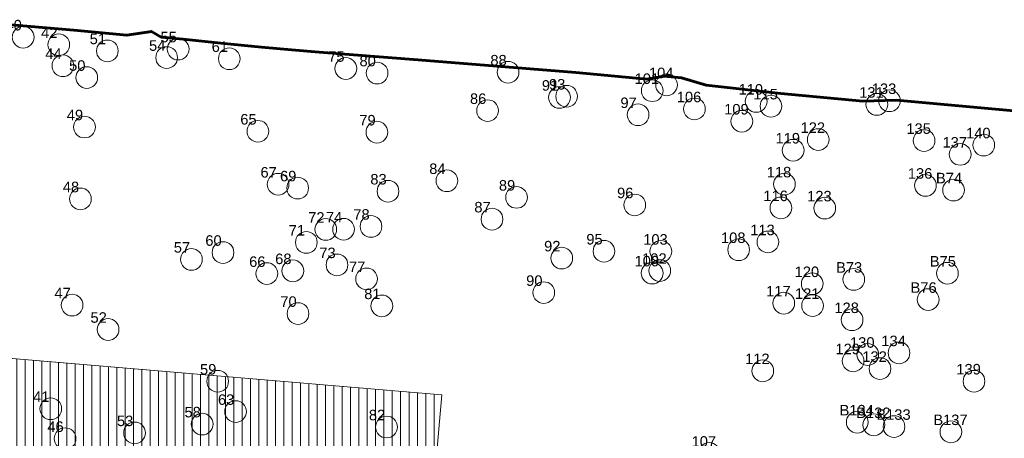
# Model space of a CAD drawing. Header units: metres. Extents: x 179483 to 180084, y 582739 to 582904.
# Tile 33 of 205: x 179596 to 179708, y 582850 to 582898. Entities that reach past the tile are written whole.
import ezdxf

# ---------------------------------------------------------------- set-up
doc = ezdxf.new("R2010")
doc.units = ezdxf.units.M
doc.layers.get('0').update_dxf_attribs({"linetype": 'CONTINUOUS', "lineweight": 9})
for name, color, linetype, lineweight in [('TA - NIET_INGEMETEN', 4, 'CONTINUOUS', 18), ('TA - OPSPORINGSGEBIED', 5, 'CONTINUOUS', 60), ('TA - VERDACHT_OBJECT', 1, 'CONTINUOUS', 18), ('TA - VRIJGEGEVEN TOT 4M-MV', 3, 'CONTINUOUS', 18)]:
    doc.layers.add(name, color=color, linetype=linetype, lineweight=lineweight)
doc.layers.add('TA - VERDACHT OBJECT BENADERD', color=3, linetype='CONTINUOUS')
doc.styles.get("Standard").update_dxf_attribs({"font": 'arial.ttf'})

# ---------------------------------------------------------------- blocks, each defined once
blk = doc.blocks.new('Object')
at = {"lineweight": 20}
blk.add_circle((0, 0), 1.24, dxfattribs=at)
at = {"color": 7}
blk.add_attdef('1', (-2.48, 0.77), '', height=1.2, dxfattribs=at)

msp = doc.modelspace()

# ---------------------------------------------------------------- hatches: boundary and pattern name
at = {"layer": 'TA - NIET_INGEMETEN', "lineweight": 9}
h = msp.add_hatch(dxfattribs=at)
h.set_pattern_fill('ANSI31', color=256, scale=0.3, angle=45, style=0)
h.paths.add_polyline_path([(179510.53, 582871.34), (179502.27, 582871.8), (179501.81, 582870.37), (179501.64, 582869.83), (179502.04, 582869.5), (179501.91, 582867.14), (179499.93, 582867.31), (179499.17, 582857.13), (179499.61, 582857.11), (179499.02, 582849.85), (179497.06, 582825.65), (179496.26, 582815.83), (179537.92, 582812.32), (179577.46, 582808.99), (179639.82, 582803.74), (179644.3, 582855.14), (179547.58, 582863.29), (179541.17, 582863.83), (179541.4, 582867.53), (179539.2, 582867.8), (179539.2, 582868.29), (179538.61, 582868.32), (179538.64, 582868.85), (179535.2, 582869.13), (179529.39, 582869.63), (179526.17, 582869.87), (179524.9, 582869.95), (179520.68, 582870.38), (179516.5, 582870.75), (179511.35, 582871.18)])

# ---------------------------------------------------------------- linework, layer by layer
msp.add_lwpolyline([(179547.58, 582863.29), (179644.3, 582855.14), (179639.82, 582803.74), (179577.46, 582808.99)], dxfattribs=at)
at = {"layer": 'TA - OPSPORINGSGEBIED', "linetype": 'ByBlock'}
msp.add_lwpolyline([(179590.65, 582897.75), (179602.28, 582896.75), (179608.33, 582896.18), (179611.15, 582896.62), (179612.28, 582895.96), (179614.79, 582895.72), (179619.06, 582895.29), (179622.54, 582894.95), (179623.72, 582894.83), (179627.12, 582894.53), (179630.3, 582894.24), (179641.55, 582893.39), (179659.57, 582891.92), (179667.69, 582891.17), (179669.67, 582891.51), (179671.64, 582891.32), (179674.46, 582890.48), (179682.99, 582889.51), (179692.36, 582888.66), (179696.19, 582888.75), (179711.67, 582887.37)], dxfattribs=at)
at = {"layer": 'TA - VRIJGEGEVEN TOT 4M-MV'}
for points in [[(179711.67, 582887.37), (179696.19, 582888.75), (179692.36, 582888.66), (179682.99, 582889.51), (179674.46, 582890.48), (179671.64, 582891.32), (179669.67, 582891.51), (179667.69, 582891.17), (179659.57, 582891.92), (179641.55, 582893.39), (179630.3, 582894.24), (179627.12, 582894.53), (179623.72, 582894.83), (179622.54, 582894.95), (179619.06, 582895.29), (179614.79, 582895.72), (179612.28, 582895.96), (179611.15, 582896.62), (179608.33, 582896.18), (179602.28, 582896.75), (179590.65, 582897.75)], [(179552.01, 582862.92), (179644.3, 582855.14), (179639.82, 582803.74), (179531, 582812.91)]]:
    msp.add_lwpolyline(points, dxfattribs=at)

# ---------------------------------------------------------------- block references
at = {"layer": 'TA - VERDACHT OBJECT BENADERD', "linetype": 'ByBlock'}
for p, values in [((179596.51, 582895.96), {'1': ' 40'}), ((179600.58, 582895.1), {'1': ' 42'}), ((179606.12, 582894.39), {'1': ' 51'}), ((179614.2, 582894.6), {'1': ' 55'}), ((179612.89, 582893.63), {'1': ' 54'}), ((179620.04, 582893.5), {'1': ' 61'}), ((179601.05, 582892.7), {'1': ' 44'}), ((179633.34, 582892.38), {'1': ' 75'}), ((179636.91, 582891.86), {'1': ' 80'}), ((179651.85, 582891.96), {'1': ' 88'}), ((179603.77, 582891.35), {'1': ' 50'}), ((179668.31, 582889.85), {'1': ' 101'}), ((179669.95, 582890.51), {'1': ' 104'}), ((179657.72, 582889.08), {'1': ' 91'}), ((179658.54, 582889.21), {'1': ' 93'}), ((179680.17, 582888.63), {'1': ' 110'}), ((179695.38, 582888.7), {'1': ' 133'}), ((179649.52, 582887.57), {'1': ' 86'}), ((179673.12, 582887.76), {'1': ' 106'}), ((179681.86, 582888.08), {'1': ' 115'}), ((179693.94, 582888.28), {'1': ' 131'}), ((179666.69, 582887.1), {'1': ' 97'}), ((179678.53, 582886.36), {'1': ' 109'}), ((179603.51, 582885.7), {'1': ' 49'}), ((179623.31, 582885.21), {'1': ' 65'}), ((179636.89, 582885.11), {'1': ' 79'}), ((179687.25, 582884.26), {'1': ' 122'}), ((179699.33, 582884.15), {'1': ' 135'}), ((179684.39, 582883.05), {'1': ' 119'}), ((179706.14, 582883.64), {'1': ' 140'}), ((179703.45, 582882.58), {'1': ' 137'}), ((179644.87, 582879.57), {'1': ' 84'}), ((179625.61, 582879.16), {'1': ' 67'}), ((179627.84, 582878.73), {'1': ' 69'}), ((179683.39, 582879.18), {'1': ' 118'}), ((179699.49, 582879.03), {'1': ' 136'}), ((179702.7, 582878.5), {'1': ' B74'}), ((179603.05, 582877.49), {'1': ' 48'}), ((179638.15, 582878.37), {'1': ' 83'}), ((179652.82, 582877.67), {'1': ' 89'}), ((179666.31, 582876.8), {'1': ' 96'}), ((179683, 582876.47), {'1': ' 116'}), ((179688, 582876.44), {'1': ' 123'}), ((179650.02, 582875.18), {'1': ' 87'}), ((179631.05, 582874.01), {'1': ' 72'}), ((179633.08, 582874.03), {'1': ' 74'}), ((179636.21, 582874.35), {'1': ' 78'}), ((179628.83, 582872.53), {'1': ' 71'}), ((179678.17, 582871.69), {'1': ' 108'}), ((179681.51, 582872.58), {'1': ' 113'}), ((179615.72, 582870.59), {'1': ' 57'}), ((179619.32, 582871.37), {'1': ' 60'}), ((179657.98, 582870.73), {'1': ' 92'}), ((179662.8, 582871.52), {'1': ' 95'}), ((179669.29, 582871.5), {'1': ' 103'}), ((179632.33, 582869.96), {'1': ' 73'}), ((179624.32, 582868.96), {'1': ' 66'}), ((179627.29, 582869.28), {'1': ' 68'}), ((179635.71, 582868.36), {'1': ' 77'}), ((179668.3, 582869.02), {'1': ' 100'}), ((179669.17, 582869.31), {'1': ' 102'}), ((179691.3, 582868.3), {'1': ' B73'}), ((179702, 582869), {'1': ' B75'}), ((179686.57, 582867.8), {'1': ' 120'}), ((179655.93, 582866.79), {'1': ' 90'}), ((179602.1, 582865.37), {'1': ' 47'}), ((179637.45, 582865.28), {'1': ' 81'}), ((179683.32, 582865.59), {'1': ' 117'}), ((179686.61, 582865.31), {'1': ' 121'}), ((179699.8, 582866), {'1': ' B76'}), ((179627.88, 582864.4), {'1': ' 70'}), ((179691.11, 582863.69), {'1': ' 128'}), ((179606.21, 582862.58), {'1': ' 52'}), ((179692.9, 582859.73), {'1': ' 130'}), ((179696.47, 582859.91), {'1': ' 134'}), ((179691.23, 582858.99), {'1': ' 129'}), ((179680.92, 582857.86), {'1': ' 112'}), ((179694.3, 582858.12), {'1': ' 132'}), ((179618.71, 582856.67), {'1': ' 59'}), ((179705.03, 582856.68), {'1': ' 139'}), ((179599.66, 582853.54), {'1': ' 41'}), ((179620.76, 582853.21), {'1': ' 63'}), ((179616.94, 582851.78), {'1': ' 58'}), ((179637.98, 582851.45), {'1': ' 82'}), ((179691.7, 582852), {'1': ' B134'}), ((179693.6, 582851.7), {'1': ' B132'}), ((179695.9, 582851.5), {'1': ' B133'}), ((179609.23, 582850.78), {'1': ' 53'}), ((179702.4, 582850.9), {'1': ' B137'}), ((179601.29, 582850.12), {'1': ' 46'})]:
    msp.add_blockref('Object', p, dxfattribs=at).add_auto_attribs(values)
at = {"layer": 'TA - VERDACHT_OBJECT', "linetype": 'ByBlock'}
msp.add_blockref('Object', (179674.81, 582848.43), dxfattribs=at).add_auto_attribs({'1': ' 107'})

doc.saveas('drawing.dxf')
